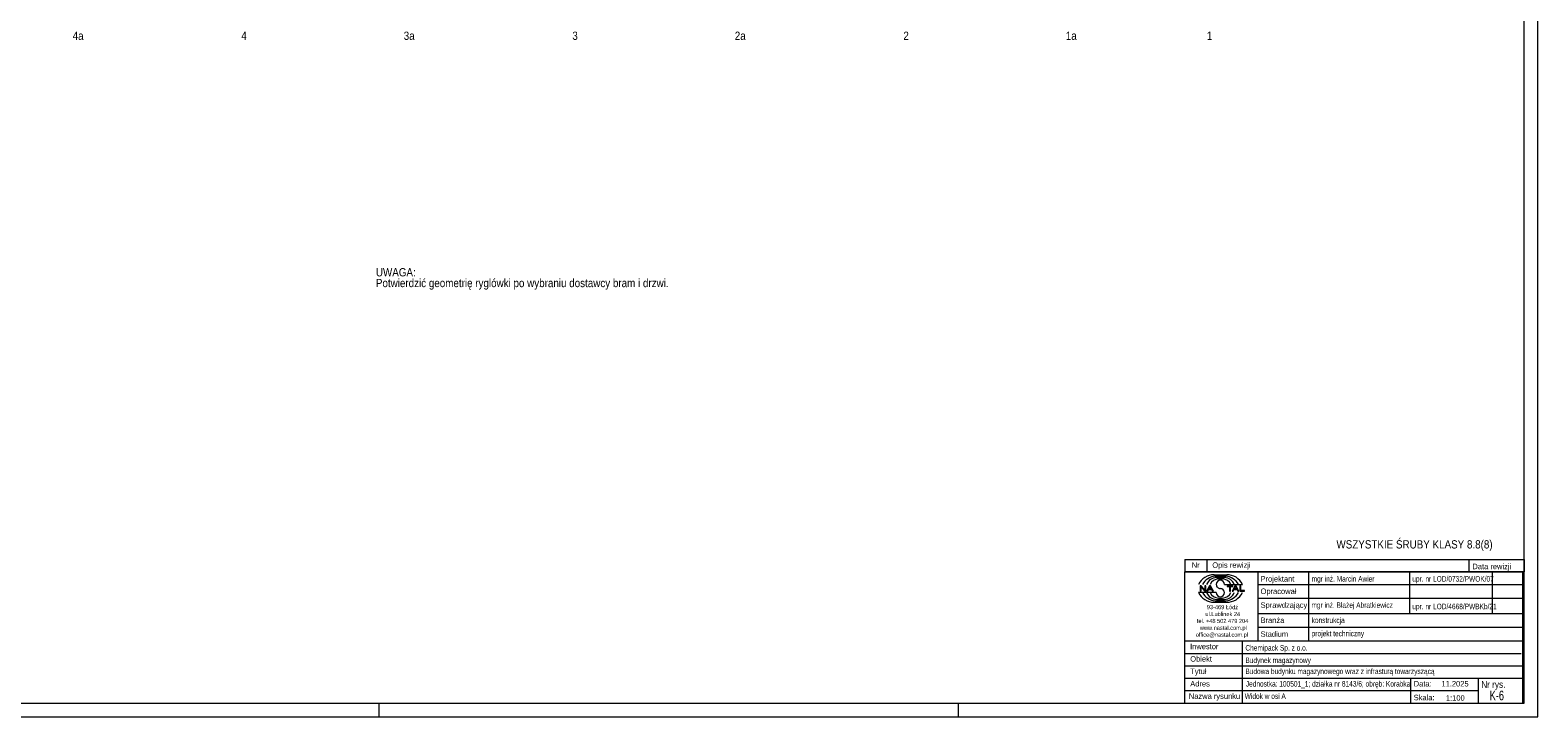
# Model space of a CAD drawing. Header units: millimetres. Extents: x -981 to 119, y -271 to 339.
# Tile 11 of 16: x -428 to 119, y -271 to -22. Entities that reach past the tile are written whole.
import ezdxf

# ---------------------------------------------------------------- set-up
doc = ezdxf.new("R2010")
doc.units = ezdxf.units.MM
doc.linetypes.add('XKITLINE00', pattern=[0])
for name, color, linetype, lineweight in [('Arkusz rysunku', 3, 'Continuous', 0), ('Inny typ obiektu', 7, 'Continuous', 0), ('Spoina', 1, 'Continuous', 0), ('Tekst', 7, 'Continuous', 0)]:
    doc.layers.add(name, color=color, linetype=linetype, lineweight=lineweight)
doc.styles.add('ARIAL', font='ARIAL.TTF')

msp = doc.modelspace()

# ---------------------------------------------------------------- linework, layer by layer
at = {"layer": 'Arkusz rysunku', "linetype": 'XKITLINE00', "lineweight": 0}
for p, q in [((118.87, -271), (118.87, 339)), ((113.87, -266), (113.87, 334)), ((-976.13, -266), (113.87, -266)), ((-301.13, -271), (-301.13, -266)), ((-91.13, -271), (-91.13, -266)), ((-981.13, -271), (118.87, -271))]:
    msp.add_line(p, q, dxfattribs=at)
at = {"layer": 'Inny typ obiektu', "linetype": 'XKITLINE00', "lineweight": 0}
for p, q in [((-9.13, -214), (-9.13, -218.5)), ((-9.13, -214), (113.87, -214)), ((113.87, -218.5), (-9.13, -218.5)), ((-9.13, -266), (-9.13, -218.5)), ((-9.13, -218.5), (113.37, -218.5)), ((-1.13, -214), (-1.13, -218.5)), ((17.37, -218.5), (17.37, -243.5)), ((35.87, -243.5), (35.87, -218.5)), ((72.37, -218.5), (72.37, -233.5)), ((93.87, -214), (93.87, -218.5)), ((102.37, -218.5), (102.37, -233.5)), ((113.37, -218.5), (113.37, -266)), ((113.87, -214), (113.87, -218.5)), ((-3.2, -223.56), (-3.56, -223.56)), ((-3.56, -223.56), (-3.56, -225.44)), ((-3.22, -223.96), (-1.84, -225.44)), ((-3.22, -225.44), (-3.22, -223.96)), ((-1.81, -225.04), (-3.2, -223.56)), ((-1.48, -223.56), (-1.81, -223.56)), ((-1.81, -223.56), (-1.81, -225.04)), ((-1.48, -225.44), (-1.48, -223.56)), ((-0.17, -223.56), (-1.18, -225.44)), ((-0.42, -224.67), (0.01, -223.76)), ((0.21, -223.56), (-0.17, -223.56)), ((0.01, -223.76), (0.47, -224.67)), ((1.29, -225.44), (0.21, -223.56)), ((1.5, -219.51), (6.1, -219.5)), ((1.94, -220.01), (5.73, -220)), ((2.34, -220.51), (5.32, -220.51)), ((3.07, -221.02), (4.61, -221.01)), ((5.29, -223.01), (11.85, -223.01)), ((8.31, -223.56), (6.22, -223.56)), ((6.22, -223.56), (6.22, -223.78)), ((6.22, -223.78), (7.09, -223.78)), ((7.09, -223.78), (7.09, -225.44)), ((7.43, -225.44), (7.43, -223.78)), ((7.43, -223.78), (8.31, -223.78)), ((9.09, -223.56), (8.07, -225.44)), ((8.31, -223.78), (8.31, -223.56)), ((8.84, -224.67), (9.27, -223.76)), ((9.46, -223.56), (9.09, -223.56)), ((9.27, -223.76), (9.27, -223.76)), ((9.27, -223.76), (9.73, -224.67)), ((10.54, -225.44), (9.46, -223.56)), ((11.23, -223.56), (10.88, -223.56)), ((10.88, -223.56), (10.88, -225.44)), ((11.23, -225.22), (11.23, -223.56)), ((17.37, -223), (113.37, -223)), ((2.31, -225.99), (-4.12, -225.99)), ((-3.56, -225.44), (-3.22, -225.44)), ((-1.84, -225.44), (-1.48, -225.44)), ((-1.18, -225.44), (-0.81, -225.44)), ((-0.81, -225.44), (-0.52, -224.87)), ((-0.52, -224.87), (0.58, -224.87)), ((0.47, -224.67), (-0.42, -224.67)), ((0.58, -224.87), (0.89, -225.44)), ((0.89, -225.44), (1.29, -225.44)), ((1.5, -229.49), (6.1, -229.5)), ((1.94, -228.99), (5.73, -229)), ((2.34, -228.49), (5.32, -228.49)), ((3.07, -227.98), (4.61, -227.99)), ((7.09, -225.44), (7.43, -225.44)), ((8.07, -225.44), (8.44, -225.44)), ((8.44, -225.44), (8.73, -224.87)), ((8.73, -224.87), (9.84, -224.87)), ((9.73, -224.67), (8.84, -224.67)), ((9.84, -224.87), (10.15, -225.44)), ((10.15, -225.44), (10.54, -225.44)), ((10.88, -225.44), (12.53, -225.44)), ((12.53, -225.22), (11.23, -225.22)), ((12.53, -225.44), (12.53, -225.22)), ((17.37, -228), (113.37, -228)), ((17.37, -233.5), (113.37, -233.5)), ((17.37, -238.5), (113.37, -238.5)), ((-9.13, -243.5), (113.37, -243.5)), ((11.87, -266), (11.87, -243.5)), ((-9.13, -248), (112.87, -248)), ((-9.13, -252.5), (113.37, -252.5)), ((-9.13, -257), (113.37, -257)), ((-9.13, -261.5), (97.37, -261.5)), ((72.87, -266), (72.87, -257)), ((97.37, -266), (97.37, -257)), ((-9.13, -266), (113.37, -266))]:
    msp.add_line(p, q, dxfattribs=at)
for centre, radius, start, end in [((1.59, -225.92), 6.42, 90.8317, 153.0136), ((2.54, -226), 6.02, 95.7347, 150.2266), ((2.58, -224.58), 4.07, 93.3428, 157.3393), ((3.21, -224.4), 3.38, 92.229, 155.8008), ((3.8, -223.01), 1.49, 0.0741, 179.9259), ((3.8, -223.01), 1.49, 179.9259, 270), ((4.46, -224.4), 3.39, 24.2351, 87.5913), ((5.09, -224.59), 4.08, 22.7023, 86.7527), ((5.11, -226.02), 6.04, 29.8256, 84.1252), ((6.12, -225.93), 6.43, 27.0191, 90.199), ((1.59, -223.08), 6.42, 206.9864, 269.1683), ((2.54, -223), 6.02, 209.7734, 264.2653), ((2.58, -224.42), 4.07, 202.6607, 266.6572), ((3.21, -224.6), 3.38, 204.1992, 267.771), ((3.8, -225.99), 1.49, 180.0741, 359.9259), ((3.8, -226), 1.49, 0.0741, 90), ((4.46, -224.6), 3.39, 272.4087, 335.7649), ((5.09, -224.41), 4.08, 273.2473, 337.2977), ((5.11, -222.98), 6.04, 275.8748, 330.1744), ((6.12, -223.07), 6.43, 269.801, 332.9809)]:
    msp.add_arc(centre, radius, start, end, dxfattribs=at)

# ---------------------------------------------------------------- texts
at = {"layer": 'Inny typ obiektu', "style": 'ARIAL'}
for s, height, width, p in [('WSZYSTKIE ŚRUBY KLASY 8.8(8)', 3, 0.85, (45.87, -210)), ('Nr', 2, 0.85, (-6.58, -217)), ('Opis rewizji', 2, 0.85, (0.87, -217)), ('Data rewizji', 2, 0.85, (95.16, -217.5)), ('Projektant', 2, 0.85, (18.37, -222)), ('mgr inż. Marcin Awier', 2, 0.68, (36.87, -222)), ('upr. nr LOD/0732/PWOK/07', 2, 0.68, (73.37, -222)), ('Sprawdzający', 2, 0.85, (18.37, -231.5)), ('Opracował', 2, 0.85, (18.37, -226.5)), ('mgr inż. Błażej Abratkiewicz', 2, 0.68, (36.81, -231.5)), ('ul.Lublinek 24', 1.5, 0.85, (-1.63, -234.5)), ('93-469 Łódź', 1.5, 0.85, (-1.13, -232)), ('Branża', 2, 0.85, (18.37, -237)), ('konstrukcja', 2, 0.68, (36.87, -237)), ('upr. nr LOD/4668/PWBKb/21', 2, 0.68, (73.37, -232)), ('office@nastal.com.pl', 1.5, 0.85, (-5.13, -242)), ('tel. +48 502 479 204', 1.5, 0.85, (-4.71, -237)), ('www.nastal.com.pl', 1.5, 0.85, (-3.63, -239.5)), ('Stadium', 2, 0.85, (18.37, -242)), ('projekt techniczny', 2, 0.68, (36.91, -241.81)), ('Inwestor', 2, 0.85, (-7.17, -246.5)), ('Chemipack Sp. z o.o.', 2, 0.68, (12.87, -247)), ('Obiekt', 2, 0.85, (-7.13, -251)), ('Budynek magazynowy', 2, 0.68, (12.87, -251.5)), ('Tytuł', 2, 0.85, (-7.13, -255.5)), ('Budowa budynku magazynowego wraz z infrasturą towarzyszącą', 2, 0.68, (12.87, -255.5)), ('Nazwa rysunku', 2, 0.85, (-7.63, -264.5)), ('Adres', 2, 0.85, (-7.13, -260)), ('Widok w osi A', 2, 0.68, (12.62, -264.5)), ('Jednostka: 100501_1; działka nr 8143/6; obręb: Korabka', 2, 0.68, (13.03, -260.04)), ('Data:', 2, 0.85, (73.87, -260)), ('11.2025', 2, 0.85, (83.94, -260)), ('Nr rys.', 2.5, 0.85, (98.37, -260.5)), ('K-6', 3.5, 0.68, (101.43, -265)), ('Skala:', 2, 0.85, (73.87, -265)), ('1:100', 2, 0.85, (85.56, -265.15))]:
    msp.add_text(s, height=height, dxfattribs=dict(at, width=width)).set_placement(p)
at = {"layer": 'Spoina', "style": 'ARIAL', "width": 0.85}
for s, p in [('4a', (-412.23, -25.7)), ('4', (-351.11, -25.7)), ('3a', (-292.23, -25.7)), ('3', (-231.11, -25.7)), ('2a', (-172.23, -25.7)), ('2', (-111.11, -25.7)), ('1a', (-52.23, -25.7)), ('1', (-1.11, -25.7))]:
    msp.add_text(s, height=3, dxfattribs=at).set_placement(p)
at = {"layer": 'Tekst', "style": 'ARIAL', "width": 0.85}
for s, p in [('UWAGA:', (-302.32, -111.4)), ('Potwierdzić geometrię ryglówki po wybraniu dostawcy bram i drzwi.', (-302.32, -115.3))]:
    msp.add_text(s, height=3, dxfattribs=at).set_placement(p)

doc.saveas('drawing.dxf')
